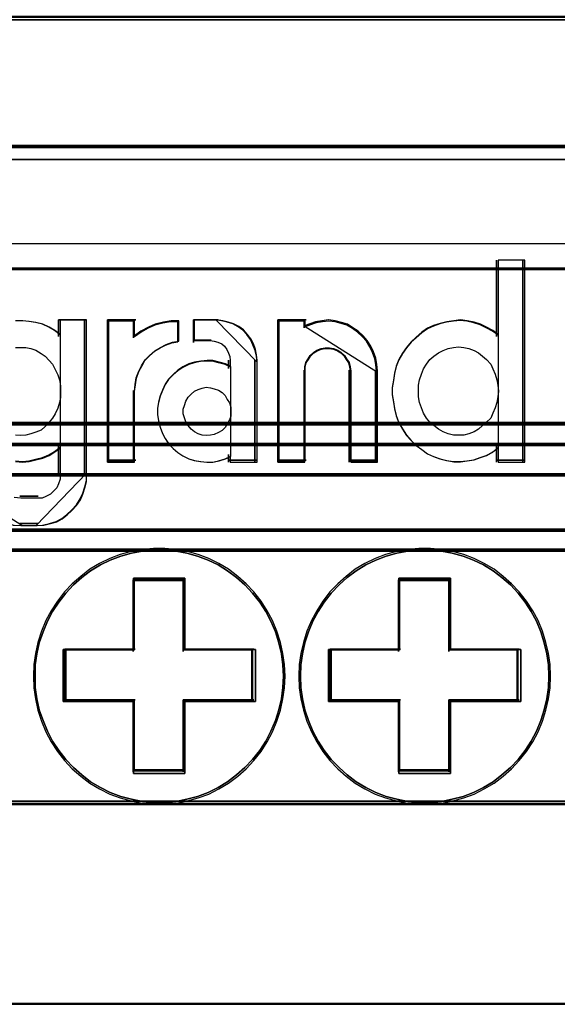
# Model space of a CAD drawing. Header units: millimetres. Extents: x 203 to 3426, y 719 to 2381.
# Tile 42 of 185: x 2529.01 to 2530.58, y 1110.87 to 1113.74. Entities that reach past the tile are written whole.
import ezdxf

# ---------------------------------------------------------------- set-up
doc = ezdxf.new("R2010")
doc.units = ezdxf.units.MM
doc.layers.add('45', color=7, linetype='Continuous')
doc.layers.add('E_Legrand_obudowy', color=7, linetype='Continuous')

# ---------------------------------------------------------------- blocks, each defined once
blk = doc.blocks.new('XL3 160 wnękowa 6x24M')
at = {"layer": 'E_Legrand_obudowy'}
blk.add_lwpolyline([(-215.641, -325.091), (215.545, -325.091), (215.545, -370.033), (-215.641, -370.033), (-215.641, -325.091)], dxfattribs=at)
blk = doc.blocks.new('BR 4P-10 125A (400408)')
at = {"layer": '45', "color": 139}
for points in [[(101.743, -16.477), (4.017, -16.477), (101.743, -16.477)], [(101.743, -16.477), (4.017, -16.477), (101.743, -16.477)], [(7.254, -20.012), (98.498, -20.012), (7.254, -20.012)], [(94.818, -23.471), (11.015, -23.471), (94.818, -23.471)], [(99.939, -27.82), (5.821, -27.82), (99.939, -27.82)], [(99.939, -28.411), (5.821, -28.411), (99.939, -28.411)], [(99.939, -29.259), (5.821, -29.259), (99.939, -29.259)], [(99.939, -30.824), (5.821, -30.824), (99.939, -30.824)], [(5.821, -31.382), (99.939, -31.382), (5.821, -31.382)], [(56.374, -34.967), (56.361, -34.641), (56.315, -34.336), (56.248, -34.025), (56.148, -33.713), (56.021, -33.415), (55.875, -33.144), (55.708, -32.88), (55.502, -32.622), (55.288, -32.392), (55.055, -32.188), (54.802, -31.992), (54.535, -31.829), (54.249, -31.694), (53.956, -31.579), (53.656, -31.497), (53.349, -31.443), (53.03, -31.409), (52.716, -31.409), (52.403, -31.443), (52.097, -31.497), (51.79, -31.579), (51.497, -31.694), (51.217, -31.829), (50.944, -31.992), (50.697, -32.188), (50.458, -32.392), (50.244, -32.622), (50.044, -32.88), (49.871, -33.144), (49.725, -33.415), (49.605, -33.713), (49.498, -34.025), (49.431, -34.336), (49.385, -34.641), (49.378, -34.967), (49.385, -35.285), (49.431, -35.597), (49.498, -35.909), (49.605, -36.214), (49.725, -36.512), (49.871, -36.79), (50.044, -37.054), (50.244, -37.305), (50.458, -37.535), (50.697, -37.745), (50.944, -37.935), (51.217, -38.097), (51.497, -38.24), (51.79, -38.348), (52.097, -38.429), (52.403, -38.49), (52.716, -38.524), (53.03, -38.524), (53.349, -38.49), (53.656, -38.429), (53.956, -38.348), (54.249, -38.24), (54.535, -38.097), (54.802, -37.935), (55.055, -37.745), (55.288, -37.535), (55.502, -37.305), (55.708, -37.054), (55.875, -36.79), (56.021, -36.512), (56.148, -36.214), (56.248, -35.909), (56.315, -35.597), (56.361, -35.285), (56.374, -34.967)], [(63.847, -34.967), (63.834, -34.641), (63.794, -34.336), (63.721, -34.025), (63.621, -33.713), (63.501, -33.415), (63.355, -33.144), (63.181, -32.88), (62.981, -32.622), (62.768, -32.392), (62.528, -32.188), (62.282, -31.992), (62.009, -31.829), (61.729, -31.694), (61.436, -31.579), (61.13, -31.497), (60.823, -31.443), (60.51, -31.409), (60.19, -31.409), (59.877, -31.443), (59.571, -31.497), (59.264, -31.579), (58.971, -31.694), (58.691, -31.829), (58.418, -31.992), (58.172, -32.188), (57.939, -32.392), (57.719, -32.622), (57.519, -32.88), (57.352, -33.144), (57.206, -33.415), (57.079, -33.713), (56.979, -34.025), (56.913, -34.336), (56.866, -34.641), (56.853, -34.967), (56.866, -35.285), (56.913, -35.597), (56.979, -35.909), (57.079, -36.214), (57.206, -36.512), (57.352, -36.79), (57.519, -37.054), (57.719, -37.305), (57.939, -37.535), (58.172, -37.745), (58.418, -37.935), (58.691, -38.097), (58.971, -38.24), (59.264, -38.348), (59.571, -38.429), (59.877, -38.49), (60.19, -38.524), (60.51, -38.524), (60.823, -38.49), (61.13, -38.429), (61.436, -38.348), (61.729, -38.24), (62.009, -38.097), (62.282, -37.935), (62.528, -37.745), (62.768, -37.535), (62.981, -37.305), (63.181, -37.054), (63.355, -36.79), (63.501, -36.512), (63.621, -36.214), (63.721, -35.909), (63.794, -35.597), (63.834, -35.285), (63.847, -34.967)], [(53.606, -32.25), (52.141, -32.25), (53.606, -32.25)], [(52.141, -32.25), (52.141, -34.263), (52.141, -32.25)], [(53.549, -34.263), (53.549, -32.25), (53.549, -34.263)], [(61.087, -32.25), (59.614, -32.25), (61.087, -32.25)], [(59.614, -32.25), (59.614, -34.263), (59.614, -32.25)], [(61.027, -34.263), (61.027, -32.25), (61.027, -34.263)], [(52.198, -34.204), (50.218, -34.204), (52.198, -34.204)], [(50.218, -34.204), (50.218, -35.688), (50.218, -34.204)], [(55.536, -34.204), (53.549, -34.204), (55.536, -34.204)], [(55.479, -35.688), (55.479, -34.204), (55.479, -35.688)], [(59.673, -34.204), (57.691, -34.204), (59.673, -34.204)], [(57.691, -34.204), (57.691, -35.688), (57.691, -34.204)], [(63.009, -34.204), (61.027, -34.204), (63.009, -34.204)], [(62.952, -35.688), (62.952, -34.204), (62.952, -35.688)], [(50.218, -35.629), (52.198, -35.629), (50.218, -35.629)], [(52.141, -35.629), (52.141, -37.657), (52.141, -35.629)], [(53.549, -37.657), (53.549, -35.629), (53.549, -37.657)], [(53.549, -35.629), (55.536, -35.629), (53.549, -35.629)], [(57.691, -35.629), (59.673, -35.629), (57.691, -35.629)], [(59.614, -35.629), (59.614, -37.657), (59.614, -35.629)], [(61.027, -37.657), (61.027, -35.629), (61.027, -37.657)], [(61.027, -35.629), (63.009, -35.629), (61.027, -35.629)], [(52.141, -37.599), (53.606, -37.599), (52.141, -37.599)], [(59.614, -37.599), (61.087, -37.599), (59.614, -37.599)], [(4.017, -38.485), (101.743, -38.485), (4.017, -38.485)], [(101.743, -38.58), (4.017, -38.58), (101.743, -38.58)], [(101.743, -38.58), (4.017, -38.58), (101.743, -38.58)]]:
    blk.add_lwpolyline(points, close=True, dxfattribs=at)
at = {"layer": '45', "color": 59}
for points in [[(7.254, -20.069), (98.498, -20.069), (98.498, -16.381), (7.254, -16.381), (7.254, -20.069)], [(7.283, -20.04), (98.471, -20.04), (98.471, -16.41), (7.283, -16.41), (7.283, -20.04)], [(98.498, -20.012), (7.254, -20.012), (7.254, -23.613), (10.501, -23.613), (10.501, -24.85), (10.501, -25.305), (11.017, -25.305), (11.017, -24.524), (11.017, -23.511), (94.815, -23.511), (94.815, -24.524), (94.815, -25.305), (95.258, -25.305), (95.258, -24.85), (95.258, -23.613), (98.498, -23.613), (98.498, -20.012)], [(98.471, -20.039), (7.283, -20.039), (7.283, -23.602), (10.528, -23.602), (10.528, -24.826), (10.528, -25.277), (11.043, -25.277), (11.043, -24.503), (11.043, -23.501), (94.791, -23.501), (94.791, -24.503), (94.791, -25.277), (95.233, -25.277), (95.233, -24.826), (95.233, -23.602), (98.471, -23.602), (98.471, -20.039)], [(11.015, -25.27), (11.015, -27.879), (94.818, -27.879), (94.818, -25.27), (94.818, -24.486), (94.818, -23.471), (11.015, -23.471), (11.015, -24.486), (11.015, -25.27)], [(11.044, -25.275), (11.044, -27.851), (94.791, -27.851), (94.791, -25.275), (94.791, -24.502), (94.791, -23.5), (11.044, -23.5), (11.044, -24.502), (11.044, -25.275)], [(5.821, -28.47), (99.939, -28.47), (99.939, -28.16), (99.939, -27.82), (96.514, -27.82), (94.815, -27.82), (11.018, -27.82), (9.305, -27.82), (5.821, -27.82), (5.821, -28.16), (5.821, -28.47)], [(5.85, -28.442), (99.912, -28.442), (99.912, -28.159), (99.912, -27.849), (96.489, -27.849), (94.791, -27.849), (11.043, -27.849), (9.332, -27.849), (5.85, -27.849), (5.85, -28.159), (5.85, -28.442)], [(5.821, -29.316), (99.939, -29.316), (99.939, -28.411), (5.821, -28.411), (5.821, -29.316)], [(5.85, -29.288), (99.912, -29.288), (99.912, -28.44), (5.85, -28.44), (5.85, -29.288)], [(5.821, -30.883), (99.939, -30.883), (99.939, -30.151), (99.939, -29.259), (5.821, -29.259), (5.821, -30.151), (5.821, -30.883)], [(5.85, -30.854), (99.912, -30.854), (99.912, -30.148), (99.912, -29.288), (5.85, -29.288), (5.85, -30.148), (5.85, -30.854)], [(99.939, -30.824), (5.821, -30.824), (5.821, -31.441), (99.939, -31.441), (99.939, -30.824)], [(99.912, -30.852), (5.85, -30.852), (5.85, -31.413), (99.912, -31.413), (99.912, -30.852)], [(99.938, -31.382), (5.822, -31.382), (4.017, -31.382), (4.017, -38.544), (101.743, -38.544), (101.743, -31.382), (99.938, -31.382)], [(55.746, -37.081), (55.915, -36.813), (56.063, -36.532), (56.192, -36.23), (56.293, -35.921), (56.36, -35.605), (56.408, -35.289), (56.421, -34.967), (56.408, -34.637), (56.36, -34.328), (56.293, -34.012), (56.192, -33.697), (56.063, -33.395), (55.915, -33.12), (55.746, -32.852), (55.537, -32.591), (55.321, -32.358), (55.085, -32.152), (54.828, -31.953), (54.558, -31.788), (54.268, -31.651), (53.971, -31.534), (53.667, -31.452), (53.356, -31.397), (53.032, -31.362), (52.715, -31.362), (52.398, -31.397), (52.087, -31.452), (51.777, -31.534), (51.48, -31.651), (51.196, -31.788), (50.92, -31.953), (50.67, -32.152), (50.427, -32.358), (50.211, -32.591), (50.008, -32.852), (49.833, -33.12), (49.684, -33.395), (49.563, -33.697), (49.455, -34.012), (49.387, -34.328), (49.34, -34.637), (49.333, -34.967), (49.34, -35.289), (49.387, -35.605), (49.455, -35.921), (49.563, -36.23), (49.684, -36.532), (49.833, -36.813), (50.008, -37.081), (50.211, -37.335), (50.427, -37.569), (50.67, -37.781), (50.92, -37.974), (51.196, -38.138), (51.48, -38.283), (51.777, -38.392), (52.087, -38.475), (52.398, -38.537), (52.715, -38.571), (53.032, -38.571), (53.356, -38.537), (53.667, -38.475), (53.971, -38.392), (54.268, -38.283), (54.558, -38.138), (54.828, -37.974), (55.085, -37.781), (55.321, -37.569), (55.537, -37.335), (55.746, -37.081)], [(56.148, -36.214), (56.021, -36.512), (55.875, -36.79), (55.708, -37.054), (55.502, -37.305), (55.288, -37.535), (55.055, -37.745), (54.802, -37.935), (54.535, -38.097), (54.249, -38.24), (53.956, -38.348), (53.656, -38.429), (53.349, -38.49), (53.03, -38.524), (52.716, -38.524), (52.403, -38.49), (52.097, -38.429), (51.79, -38.348), (51.497, -38.24), (51.217, -38.097), (50.944, -37.935), (50.697, -37.745), (50.458, -37.535), (50.244, -37.305), (50.044, -37.054), (49.871, -36.79), (49.725, -36.512), (49.605, -36.214), (49.498, -35.909), (49.431, -35.597), (49.385, -35.285), (49.378, -34.967), (49.385, -34.641), (49.431, -34.336), (49.498, -34.025), (49.605, -33.713), (49.725, -33.415), (49.871, -33.144), (50.044, -32.88), (50.244, -32.622), (50.458, -32.392), (50.697, -32.188), (50.944, -31.992), (51.217, -31.829), (51.497, -31.694), (51.79, -31.579), (52.097, -31.497), (52.403, -31.443), (52.716, -31.409), (53.03, -31.409), (53.349, -31.443), (53.656, -31.497), (53.956, -31.579), (54.249, -31.694), (54.535, -31.829), (54.802, -31.992), (55.055, -32.188), (55.288, -32.392), (55.502, -32.622), (55.708, -32.88), (55.875, -33.144), (56.021, -33.415), (56.148, -33.713), (56.248, -34.025), (56.315, -34.336), (56.361, -34.641), (56.374, -34.967), (56.361, -35.285), (56.315, -35.597), (56.248, -35.909), (56.148, -36.214)], [(63.219, -37.081), (63.395, -36.813), (63.543, -36.532), (63.665, -36.23), (63.766, -35.921), (63.84, -35.605), (63.881, -35.289), (63.894, -34.967), (63.881, -34.637), (63.84, -34.328), (63.766, -34.012), (63.665, -33.697), (63.543, -33.395), (63.395, -33.12), (63.219, -32.852), (63.017, -32.591), (62.801, -32.358), (62.558, -32.152), (62.308, -31.953), (62.031, -31.788), (61.747, -31.651), (61.45, -31.534), (61.14, -31.452), (60.829, -31.397), (60.512, -31.362), (60.188, -31.362), (59.871, -31.397), (59.56, -31.452), (59.25, -31.534), (58.953, -31.651), (58.669, -31.788), (58.393, -31.953), (58.143, -32.152), (57.907, -32.358), (57.684, -32.591), (57.481, -32.852), (57.313, -33.12), (57.164, -33.395), (57.036, -33.697), (56.935, -34.012), (56.867, -34.328), (56.82, -34.637), (56.806, -34.967), (56.82, -35.289), (56.867, -35.605), (56.935, -35.921), (57.036, -36.23), (57.164, -36.532), (57.313, -36.813), (57.481, -37.081), (57.684, -37.335), (57.907, -37.569), (58.143, -37.781), (58.393, -37.974), (58.669, -38.138), (58.953, -38.283), (59.25, -38.392), (59.56, -38.475), (59.871, -38.537), (60.188, -38.571), (60.512, -38.571), (60.829, -38.537), (61.14, -38.475), (61.45, -38.392), (61.747, -38.283), (62.031, -38.138), (62.308, -37.974), (62.558, -37.781), (62.801, -37.569), (63.017, -37.335), (63.219, -37.081)], [(63.501, -36.512), (63.355, -36.79), (63.181, -37.054), (62.981, -37.305), (62.768, -37.535), (62.528, -37.745), (62.282, -37.935), (62.009, -38.097), (61.729, -38.24), (61.436, -38.348), (61.13, -38.429), (60.823, -38.49), (60.51, -38.524), (60.19, -38.524), (59.877, -38.49), (59.571, -38.429), (59.264, -38.348), (58.971, -38.24), (58.691, -38.097), (58.418, -37.935), (58.172, -37.745), (57.939, -37.535), (57.719, -37.305), (57.519, -37.054), (57.352, -36.79), (57.206, -36.512), (57.079, -36.214), (56.979, -35.909), (56.913, -35.597), (56.866, -35.285), (56.853, -34.967), (56.866, -34.641), (56.913, -34.336), (56.979, -34.025), (57.079, -33.713), (57.206, -33.415), (57.352, -33.144), (57.519, -32.88), (57.719, -32.622), (57.939, -32.392), (58.172, -32.188), (58.418, -31.992), (58.691, -31.829), (58.971, -31.694), (59.264, -31.579), (59.571, -31.497), (59.877, -31.443), (60.19, -31.409), (60.51, -31.409), (60.823, -31.443), (61.13, -31.497), (61.436, -31.579), (61.729, -31.694), (62.009, -31.829), (62.282, -31.992), (62.528, -32.188), (62.768, -32.392), (62.981, -32.622), (63.181, -32.88), (63.355, -33.144), (63.501, -33.415), (63.621, -33.713), (63.721, -34.025), (63.794, -34.336), (63.834, -34.641), (63.847, -34.967), (63.834, -35.285), (63.794, -35.597), (63.721, -35.909), (63.621, -36.214), (63.501, -36.512)], [(55.583, -35.679), (53.598, -35.679), (53.598, -37.705), (52.15, -37.705), (52.15, -35.679), (50.172, -35.679), (50.172, -34.213), (52.15, -34.213), (52.15, -32.201), (53.598, -32.201), (53.598, -34.213), (55.583, -34.213), (55.583, -35.679)], [(50.172, -34.213), (50.172, -35.679), (52.15, -35.679), (52.15, -37.705), (53.598, -37.705), (53.598, -35.679), (55.583, -35.679), (55.583, -34.213), (53.598, -34.213), (53.598, -32.201), (52.15, -32.201), (52.15, -34.213), (50.172, -34.213)], [(50.247, -34.233), (50.247, -35.658), (52.17, -35.658), (52.17, -37.628), (53.578, -37.628), (53.578, -35.658), (55.507, -35.658), (55.507, -34.233), (53.578, -34.233), (53.578, -32.277), (52.17, -32.277), (52.17, -34.233), (50.247, -34.233)], [(63.056, -35.679), (61.077, -35.679), (61.077, -37.705), (59.623, -37.705), (59.623, -35.679), (57.645, -35.679), (57.645, -34.213), (59.623, -34.213), (59.623, -32.201), (61.077, -32.201), (61.077, -34.213), (63.056, -34.213), (63.056, -35.679)], [(57.645, -34.213), (57.645, -35.679), (59.623, -35.679), (59.623, -37.705), (61.077, -37.705), (61.077, -35.679), (63.056, -35.679), (63.056, -34.213), (61.077, -34.213), (61.077, -32.201), (59.623, -32.201), (59.623, -34.213), (57.645, -34.213)], [(57.72, -34.233), (57.72, -35.658), (59.643, -35.658), (59.643, -37.628), (61.057, -37.628), (61.057, -35.658), (62.98, -35.658), (62.98, -34.233), (61.057, -34.233), (61.057, -32.277), (59.643, -32.277), (59.643, -34.233), (57.72, -34.233)]]:
    blk.add_lwpolyline(points, close=True, dxfattribs=at)
at = {"layer": '45', "color": 150}
for points in [[(-0.047, -20.407), (105.774, -20.407), (-0.047, -20.407)], [(59.839, -25.715), (59.725, -25.878), (59.624, -26.055), (59.55, -26.245), (59.504, -26.442), (59.47, -26.632), (59.436, -26.842), (59.436, -27.039), (59.47, -27.243), (59.504, -27.433), (59.55, -27.63), (59.624, -27.827), (59.725, -28.003), (59.839, -28.18), (59.967, -28.323), (60.107, -28.465), (60.268, -28.581), (60.429, -28.696), (60.597, -28.778), (60.778, -28.839), (60.966, -28.886), (61.161, -28.92), (61.355, -28.92), (61.543, -28.9), (61.738, -28.873), (61.912, -28.805), (62.087, -28.744), (62.261, -28.649), (62.422, -28.52), (62.422, -28.934), (63.174, -28.934), (63.174, -23.243), (62.422, -23.243), (62.422, -25.362), (62.261, -25.246), (62.087, -25.151), (61.912, -25.063), (61.738, -25.009), (61.543, -24.968), (61.355, -24.948), (61.161, -24.968), (60.966, -24.995), (60.778, -25.043), (60.597, -25.104), (60.429, -25.179), (60.268, -25.294), (60.107, -25.43), (59.967, -25.559), (59.839, -25.715)], [(59.839, -25.715), (59.725, -25.878), (59.624, -26.055), (59.55, -26.245), (59.504, -26.442), (59.47, -26.632), (59.436, -26.842), (59.436, -27.039), (59.47, -27.243), (59.504, -27.433), (59.55, -27.63), (59.624, -27.827), (59.725, -28.003), (59.839, -28.18), (59.967, -28.323), (60.107, -28.465), (60.268, -28.581), (60.429, -28.696), (60.597, -28.778), (60.778, -28.839), (60.966, -28.886), (61.161, -28.92), (61.355, -28.92), (61.543, -28.9), (61.738, -28.873), (61.912, -28.805), (62.087, -28.744), (62.261, -28.649), (62.422, -28.52), (62.422, -28.934), (63.174, -28.934), (63.174, -23.243), (62.422, -23.243), (62.422, -25.362), (62.261, -25.246), (62.087, -25.151), (61.912, -25.063), (61.738, -25.009), (61.543, -24.968), (61.355, -24.948), (61.161, -24.968), (60.966, -24.995), (60.778, -25.043), (60.597, -25.104), (60.429, -25.179), (60.268, -25.294), (60.107, -25.43), (59.967, -25.559), (59.839, -25.715)], [(59.839, -25.715), (59.725, -25.878), (59.624, -26.055), (59.55, -26.245), (59.504, -26.442), (59.47, -26.632), (59.436, -26.842), (59.436, -27.039), (59.47, -27.243), (59.504, -27.433), (59.55, -27.63), (59.624, -27.827), (59.725, -28.003), (59.839, -28.18), (59.967, -28.323), (60.107, -28.465), (60.268, -28.581), (60.429, -28.696), (60.597, -28.778), (60.778, -28.839), (60.966, -28.886), (61.161, -28.92), (61.355, -28.92), (61.543, -28.9), (61.738, -28.873), (61.912, -28.805), (62.087, -28.744), (62.261, -28.649), (62.422, -28.52), (62.422, -28.934), (63.174, -28.934), (63.174, -23.243), (62.422, -23.243), (62.422, -25.362), (62.261, -25.246), (62.087, -25.151), (61.912, -25.063), (61.738, -25.009), (61.543, -24.968), (61.355, -24.948), (61.161, -24.968), (60.966, -24.995), (60.778, -25.043), (60.597, -25.104), (60.429, -25.179), (60.268, -25.294), (60.107, -25.43), (59.967, -25.559), (59.839, -25.715)], [(62.377, -23.243), (62.377, -25.399), (62.377, -23.243)], [(63.116, -23.243), (63.116, -28.934), (63.116, -23.243)], [(50.039, -24.93), (50.039, -25.399), (50.039, -24.93)], [(50.039, -24.93), (50.831, -24.93), (50.039, -24.93)], [(50.774, -24.93), (50.774, -29.304), (50.774, -24.93)], [(51.421, -24.93), (51.421, -28.934), (51.421, -24.93)], [(51.421, -24.93), (52.212, -24.93), (51.421, -24.93)], [(51.421, -24.93), (51.421, -28.934), (52.176, -28.934), (52.176, -26.949), (52.196, -26.751), (52.23, -26.56), (52.298, -26.376), (52.38, -26.219), (52.475, -26.055), (52.597, -25.933), (52.747, -25.796), (52.91, -25.701), (53.067, -25.619), (53.25, -25.557), (53.427, -25.523), (53.427, -24.95), (53.216, -24.95), (52.992, -24.991), (52.761, -25.046), (52.57, -25.135), (52.359, -25.25), (52.176, -25.38), (52.176, -24.93), (51.421, -24.93)], [(51.421, -24.93), (51.421, -28.934), (52.176, -28.934), (52.176, -26.949), (52.196, -26.751), (52.23, -26.56), (52.298, -26.376), (52.38, -26.219), (52.475, -26.055), (52.597, -25.933), (52.747, -25.796), (52.91, -25.701), (53.067, -25.619), (53.25, -25.557), (53.427, -25.523), (53.427, -24.95), (53.216, -24.95), (52.992, -24.991), (52.761, -25.046), (52.57, -25.135), (52.359, -25.25), (52.176, -25.38), (52.176, -24.93), (51.421, -24.93)], [(51.449, -24.959), (51.449, -28.905), (52.183, -28.905), (52.183, -26.949), (52.203, -26.754), (52.236, -26.565), (52.302, -26.384), (52.382, -26.229), (52.474, -26.068), (52.593, -25.947), (52.739, -25.812), (52.898, -25.718), (53.05, -25.638), (53.228, -25.577), (53.4, -25.544), (53.4, -24.979), (53.195, -24.979), (52.977, -25.019), (52.752, -25.073), (52.567, -25.16), (52.362, -25.275), (52.183, -25.402), (52.183, -24.959), (51.449, -24.959)], [(52.153, -24.93), (52.153, -25.433), (52.153, -24.93)], [(53.267, -26.478), (53.139, -26.608), (53.044, -26.751), (52.963, -26.915), (52.903, -27.079), (52.855, -27.256), (52.822, -27.426), (52.822, -27.597), (52.855, -27.774), (52.903, -27.952), (52.963, -28.129), (53.044, -28.272), (53.139, -28.415), (53.267, -28.552), (53.395, -28.661), (53.537, -28.756), (53.706, -28.838), (53.861, -28.886), (54.036, -28.92), (54.219, -28.934), (54.374, -28.934), (54.549, -28.9), (54.732, -28.838), (54.873, -28.777), (54.873, -28.934), (55.629, -28.934), (55.629, -26.076), (55.616, -25.912), (55.582, -25.762), (55.528, -25.605), (55.454, -25.462), (55.352, -25.326), (55.244, -25.21), (55.116, -25.114), (54.968, -25.039), (54.813, -24.991), (54.664, -24.95), (54.502, -24.93), (53.861, -24.93), (53.861, -25.51), (54.313, -25.51), (54.421, -25.523), (54.522, -25.557), (54.637, -25.605), (54.718, -25.667), (54.779, -25.762), (54.826, -25.864), (54.86, -25.96), (54.873, -26.076), (54.873, -26.253), (54.732, -26.185), (54.549, -26.137), (54.374, -26.089), (54.219, -26.089), (54.036, -26.103), (53.861, -26.137), (53.706, -26.185), (53.537, -26.267), (53.395, -26.362), (53.267, -26.478)], [(53.267, -26.478), (53.139, -26.608), (53.044, -26.751), (52.963, -26.915), (52.903, -27.079), (52.855, -27.256), (52.822, -27.426), (52.822, -27.597), (52.855, -27.774), (52.903, -27.952), (52.963, -28.129), (53.044, -28.272), (53.139, -28.415), (53.267, -28.552), (53.395, -28.661), (53.537, -28.756), (53.706, -28.838), (53.861, -28.886), (54.036, -28.92), (54.219, -28.934), (54.374, -28.934), (54.549, -28.9), (54.732, -28.838), (54.873, -28.777), (54.873, -28.934), (55.629, -28.934), (55.629, -26.076), (55.616, -25.912), (55.582, -25.762), (55.528, -25.605), (55.454, -25.462), (55.352, -25.326), (55.244, -25.21), (55.116, -25.114), (54.968, -25.039), (54.813, -24.991), (54.664, -24.95), (54.502, -24.93), (53.861, -24.93), (53.861, -25.51), (54.313, -25.51), (54.421, -25.523), (54.522, -25.557), (54.637, -25.605), (54.718, -25.667), (54.779, -25.762), (54.826, -25.864), (54.86, -25.96), (54.873, -26.076), (54.873, -26.253), (54.732, -26.185), (54.549, -26.137), (54.374, -26.089), (54.219, -26.089), (54.036, -26.103), (53.861, -26.137), (53.706, -26.185), (53.537, -26.267), (53.395, -26.362), (53.267, -26.478)], [(53.267, -26.478), (53.139, -26.608), (53.044, -26.751), (52.963, -26.915), (52.903, -27.079), (52.855, -27.256), (52.822, -27.426), (52.822, -27.597), (52.855, -27.774), (52.903, -27.952), (52.963, -28.129), (53.044, -28.272), (53.139, -28.415), (53.267, -28.552), (53.395, -28.661), (53.537, -28.756), (53.706, -28.838), (53.861, -28.886), (54.036, -28.92), (54.219, -28.934), (54.374, -28.934), (54.549, -28.9), (54.732, -28.838), (54.873, -28.777), (54.873, -28.934), (55.629, -28.934), (55.629, -26.076), (55.616, -25.912), (55.582, -25.762), (55.528, -25.605), (55.454, -25.462), (55.352, -25.326), (55.244, -25.21), (55.116, -25.114), (54.968, -25.039), (54.813, -24.991), (54.664, -24.95), (54.502, -24.93), (53.861, -24.93), (53.861, -25.51), (54.313, -25.51), (54.421, -25.523), (54.522, -25.557), (54.637, -25.605), (54.718, -25.667), (54.779, -25.762), (54.826, -25.864), (54.86, -25.96), (54.873, -26.076), (54.873, -26.253), (54.732, -26.185), (54.549, -26.137), (54.374, -26.089), (54.219, -26.089), (54.036, -26.103), (53.861, -26.137), (53.706, -26.185), (53.537, -26.267), (53.395, -26.362), (53.267, -26.478)], [(53.839, -24.93), (53.839, -25.56), (53.839, -24.93)], [(54.525, -24.93), (53.839, -24.93), (54.525, -24.93)], [(55.629, -26.119), (55.615, -25.949), (55.58, -25.793), (55.511, -25.631), (55.448, -25.482), (55.344, -25.34), (55.232, -25.22), (55.1, -25.121), (54.947, -25.043), (54.787, -24.994), (54.633, -24.951), (54.466, -24.93), (55.629, -26.119)], [(56.211, -24.93), (56.211, -28.934), (56.211, -24.93)], [(56.211, -24.93), (57.016, -24.93), (56.211, -24.93)], [(56.211, -24.93), (56.211, -28.934), (56.974, -28.934), (56.974, -26.362), (56.974, -26.253), (57.001, -26.124), (57.068, -26.028), (57.129, -25.933), (57.223, -25.844), (57.318, -25.783), (57.439, -25.735), (57.547, -25.714), (57.675, -25.714), (57.783, -25.735), (57.905, -25.783), (57.999, -25.844), (58.093, -25.933), (58.154, -26.028), (58.222, -26.124), (58.249, -26.253), (58.269, -26.362), (58.269, -28.934), (59.024, -28.934), (59.024, -26.362), (59.004, -26.185), (58.977, -26.008), (58.91, -25.83), (58.835, -25.667), (58.734, -25.51), (58.62, -25.38), (58.478, -25.25), (58.33, -25.148), (58.174, -25.046), (58.013, -24.998), (57.83, -24.95), (57.655, -24.93), (57.466, -24.95), (57.291, -24.978), (57.129, -25.039), (56.974, -25.094), (56.974, -24.93), (56.211, -24.93)], [(56.211, -24.93), (56.211, -28.934), (56.974, -28.934), (56.974, -26.362), (56.974, -26.253), (57.001, -26.124), (57.068, -26.028), (57.129, -25.933), (57.223, -25.844), (57.318, -25.783), (57.439, -25.735), (57.547, -25.714), (57.675, -25.714), (57.783, -25.735), (57.905, -25.783), (57.999, -25.844), (58.093, -25.933), (58.154, -26.028), (58.222, -26.124), (58.249, -26.253), (58.269, -26.362), (58.269, -28.934), (59.024, -28.934), (59.024, -26.362), (59.004, -26.185), (58.977, -26.008), (58.91, -25.83), (58.835, -25.667), (58.734, -25.51), (58.62, -25.38), (58.478, -25.25), (58.33, -25.148), (58.174, -25.046), (58.013, -24.998), (57.83, -24.95), (57.655, -24.93), (57.466, -24.95), (57.291, -24.978), (57.129, -25.039), (56.974, -25.094), (56.974, -24.93), (56.211, -24.93)], [(56.211, -24.93), (56.211, -28.934), (56.974, -28.934), (56.974, -26.362), (56.974, -26.253), (57.001, -26.124), (57.068, -26.028), (57.129, -25.933), (57.223, -25.844), (57.318, -25.783), (57.439, -25.735), (57.547, -25.714), (57.675, -25.714), (57.783, -25.735), (57.905, -25.783), (57.999, -25.844), (58.093, -25.933), (58.154, -26.028), (58.222, -26.124), (58.249, -26.253), (58.269, -26.362), (58.269, -28.934), (59.024, -28.934), (59.024, -26.362), (59.004, -26.185), (58.977, -26.008), (58.91, -25.83), (58.835, -25.667), (58.734, -25.51), (58.62, -25.38), (58.478, -25.25), (58.33, -25.148), (58.174, -25.046), (58.013, -24.998), (57.83, -24.95), (57.655, -24.93), (57.466, -24.95), (57.291, -24.978), (57.129, -25.039), (56.974, -25.094), (56.974, -24.93), (56.211, -24.93)], [(56.24, -24.959), (56.24, -28.905), (56.987, -28.905), (56.987, -26.37), (56.987, -26.263), (57.013, -26.135), (57.079, -26.041), (57.139, -25.947), (57.231, -25.86), (57.324, -25.799), (57.443, -25.752), (57.549, -25.732), (57.674, -25.732), (57.78, -25.752), (57.899, -25.799), (57.991, -25.86), (58.084, -25.947), (58.143, -26.041), (58.209, -26.135), (58.236, -26.263), (58.256, -26.37), (58.256, -28.905), (58.996, -28.905), (58.996, -26.37), (58.976, -26.196), (58.949, -26.021), (58.883, -25.846), (58.811, -25.685), (58.712, -25.53), (58.599, -25.402), (58.46, -25.275), (58.315, -25.174), (58.163, -25.073), (58.004, -25.026), (57.826, -24.979), (57.654, -24.959), (57.469, -24.979), (57.297, -25.006), (57.139, -25.066), (56.987, -25.12), (56.987, -24.959), (56.24, -24.959)], [(56.959, -24.93), (56.959, -25.151), (56.959, -24.93)], [(59.024, -26.401), (59.004, -26.219), (58.977, -26.037), (58.909, -25.855), (58.834, -25.686), (58.732, -25.525), (58.617, -25.392), (58.474, -25.259), (58.324, -25.154), (58.168, -25.049), (58.005, -25), (57.822, -24.951), (57.645, -24.93), (57.455, -24.951), (57.278, -24.979), (57.115, -25.042), (56.959, -25.098), (59.024, -26.401)], [(62.434, -25.346), (62.272, -25.23), (62.097, -25.135), (61.922, -25.046), (61.747, -24.991), (61.551, -24.95), (61.363, -24.93), (61.168, -24.95), (60.972, -24.978), (60.784, -25.025), (60.602, -25.087), (60.433, -25.162), (60.272, -25.278), (60.11, -25.414), (59.969, -25.544), (59.841, -25.701), (59.726, -25.865), (59.625, -26.042), (59.551, -26.233), (59.504, -26.431), (59.47, -26.622), (59.436, -26.833), (59.436, -27.031), (59.47, -27.236), (59.504, -27.427), (59.551, -27.625), (59.625, -27.823), (59.726, -28), (59.841, -28.178), (59.969, -28.321), (60.11, -28.464), (60.272, -28.58), (60.433, -28.696), (60.602, -28.778), (60.784, -28.839), (60.972, -28.887), (61.168, -28.921), (61.363, -28.921), (61.551, -28.901), (61.747, -28.873), (61.922, -28.805), (62.097, -28.744), (62.272, -28.648), (62.434, -28.519), (62.434, -25.346)], [(53.839, -25.501), (54.339, -25.501), (53.839, -25.501)], [(60.868, -25.786), (61.01, -25.738), (61.159, -25.703), (61.302, -25.69), (61.451, -25.703), (61.593, -25.738), (61.742, -25.786), (61.871, -25.855), (61.98, -25.951), (62.095, -26.048), (62.21, -26.178), (62.271, -26.309), (62.339, -26.46), (62.386, -26.619), (62.414, -26.763), (62.434, -26.935), (62.414, -27.094), (62.386, -27.259), (62.339, -27.403), (62.271, -27.555), (62.21, -27.699), (62.095, -27.809), (61.98, -27.906), (61.871, -28.009), (61.742, -28.078), (61.593, -28.14), (61.451, -28.174), (61.302, -28.174), (61.159, -28.174), (61.01, -28.14), (60.868, -28.078), (60.739, -28.009), (60.61, -27.906), (60.495, -27.809), (60.4, -27.699), (60.319, -27.555), (60.258, -27.403), (60.21, -27.259), (60.176, -27.094), (60.176, -26.935), (60.176, -26.763), (60.21, -26.619), (60.258, -26.46), (60.319, -26.309), (60.4, -26.178), (60.495, -26.048), (60.61, -25.951), (60.739, -25.855), (60.868, -25.786)], [(60.868, -25.786), (61.01, -25.738), (61.159, -25.703), (61.302, -25.69), (61.451, -25.703), (61.593, -25.738), (61.742, -25.786), (61.871, -25.855), (61.98, -25.951), (62.095, -26.048), (62.21, -26.178), (62.271, -26.309), (62.339, -26.46), (62.386, -26.619), (62.414, -26.763), (62.434, -26.935), (62.414, -27.094), (62.386, -27.259), (62.339, -27.403), (62.271, -27.555), (62.21, -27.699), (62.095, -27.809), (61.98, -27.906), (61.871, -28.009), (61.742, -28.078), (61.593, -28.14), (61.451, -28.174), (61.302, -28.174), (61.159, -28.174), (61.01, -28.14), (60.868, -28.078), (60.739, -28.009), (60.61, -27.906), (60.495, -27.809), (60.4, -27.699), (60.319, -27.555), (60.258, -27.403), (60.21, -27.259), (60.176, -27.094), (60.176, -26.935), (60.176, -26.763), (60.21, -26.619), (60.258, -26.46), (60.319, -26.309), (60.4, -26.178), (60.495, -26.048), (60.61, -25.951), (60.739, -25.855), (60.868, -25.786)], [(60.868, -25.786), (61.01, -25.738), (61.159, -25.703), (61.302, -25.69), (61.451, -25.703), (61.593, -25.738), (61.742, -25.786), (61.871, -25.855), (61.98, -25.951), (62.095, -26.048), (62.21, -26.178), (62.271, -26.309), (62.339, -26.46), (62.386, -26.619), (62.414, -26.763), (62.434, -26.935), (62.414, -27.094), (62.386, -27.259), (62.339, -27.403), (62.271, -27.555), (62.21, -27.699), (62.095, -27.809), (61.98, -27.906), (61.871, -28.009), (61.742, -28.078), (61.593, -28.14), (61.451, -28.174), (61.302, -28.174), (61.159, -28.174), (61.01, -28.14), (60.868, -28.078), (60.739, -28.009), (60.61, -27.906), (60.495, -27.809), (60.4, -27.699), (60.319, -27.555), (60.258, -27.403), (60.21, -27.259), (60.176, -27.094), (60.176, -26.935), (60.176, -26.763), (60.21, -26.619), (60.258, -26.46), (60.319, -26.309), (60.4, -26.178), (60.495, -26.048), (60.61, -25.951), (60.739, -25.855), (60.868, -25.786)], [(54.83, -26.06), (54.83, -26.293), (54.83, -26.06)], [(55.57, -26.06), (55.57, -28.934), (55.57, -26.06)], [(54.889, -26.237), (54.746, -26.168), (54.563, -26.12), (54.386, -26.072), (54.229, -26.072), (54.046, -26.086), (53.869, -26.12), (53.713, -26.168), (53.543, -26.251), (53.4, -26.347), (53.271, -26.463), (53.141, -26.594), (53.046, -26.738), (52.964, -26.903), (52.903, -27.067), (52.856, -27.246), (52.822, -27.417), (52.822, -27.589), (52.856, -27.767), (52.903, -27.946), (52.964, -28.124), (53.046, -28.268), (53.141, -28.412), (53.271, -28.55), (53.4, -28.659), (53.543, -28.755), (53.713, -28.838), (53.869, -28.886), (54.046, -28.92), (54.229, -28.934), (54.386, -28.934), (54.563, -28.9), (54.746, -28.838), (54.889, -28.776), (54.889, -26.237)], [(56.959, -26.342), (56.959, -28.934), (56.959, -26.342)], [(58.227, -26.342), (58.227, -28.934), (58.227, -26.342)], [(58.967, -26.342), (58.967, -28.934), (58.967, -26.342)], [(54.889, -27.387), (54.889, -27.507), (54.889, -27.64), (54.855, -27.739), (54.792, -27.851), (54.73, -27.956), (54.647, -28.041), (54.543, -28.104), (54.426, -28.153), (54.315, -28.174), (54.198, -28.188), (54.08, -28.174), (53.969, -28.139), (53.873, -28.076), (53.776, -28.006), (53.693, -27.9), (53.624, -27.802), (53.589, -27.689), (53.554, -27.57), (53.554, -27.443), (53.589, -27.338), (53.624, -27.218), (53.693, -27.106), (53.776, -27.022), (53.873, -26.937), (53.969, -26.888), (54.08, -26.853), (54.198, -26.818), (54.315, -26.839), (54.426, -26.867), (54.543, -26.909), (54.647, -26.972), (54.73, -27.057), (54.792, -27.169), (54.855, -27.268), (54.889, -27.387)], [(54.889, -27.387), (54.889, -27.507), (54.889, -27.64), (54.855, -27.739), (54.792, -27.851), (54.73, -27.956), (54.647, -28.041), (54.543, -28.104), (54.426, -28.153), (54.315, -28.174), (54.198, -28.188), (54.08, -28.174), (53.969, -28.139), (53.873, -28.076), (53.776, -28.006), (53.693, -27.9), (53.624, -27.802), (53.589, -27.689), (53.554, -27.57), (53.554, -27.443), (53.589, -27.338), (53.624, -27.218), (53.693, -27.106), (53.776, -27.022), (53.873, -26.937), (53.969, -26.888), (54.08, -26.853), (54.198, -26.818), (54.315, -26.839), (54.426, -26.867), (54.543, -26.909), (54.647, -26.972), (54.73, -27.057), (54.792, -27.169), (54.855, -27.268), (54.889, -27.387)], [(54.889, -27.387), (54.889, -27.507), (54.889, -27.64), (54.855, -27.739), (54.792, -27.851), (54.73, -27.956), (54.647, -28.041), (54.543, -28.104), (54.426, -28.153), (54.315, -28.174), (54.198, -28.188), (54.08, -28.174), (53.969, -28.139), (53.873, -28.076), (53.776, -28.006), (53.693, -27.9), (53.624, -27.802), (53.589, -27.689), (53.554, -27.57), (53.554, -27.443), (53.589, -27.338), (53.624, -27.218), (53.693, -27.106), (53.776, -27.022), (53.873, -26.937), (53.969, -26.888), (54.08, -26.853), (54.198, -26.818), (54.315, -26.839), (54.426, -26.867), (54.543, -26.909), (54.647, -26.972), (54.73, -27.057), (54.792, -27.169), (54.855, -27.268), (54.889, -27.387)], [(52.153, -26.92), (52.153, -28.934), (52.153, -26.92)], [(50.039, -28.479), (50.039, -29.304), (50.039, -28.479)], [(62.377, -28.465), (62.377, -28.934), (62.377, -28.465)], [(54.83, -28.72), (54.83, -28.934), (54.83, -28.72)], [(51.421, -28.875), (52.212, -28.875), (51.421, -28.875)], [(54.83, -28.875), (55.629, -28.875), (54.83, -28.875)], [(56.211, -28.875), (57.016, -28.875), (56.211, -28.875)], [(58.227, -28.875), (59.024, -28.875), (58.227, -28.875)], [(62.377, -28.875), (63.174, -28.875), (62.377, -28.875)], [(49.405, -30.721), (49.591, -30.707), (49.784, -30.658), (49.97, -30.609), (50.128, -30.525), (50.273, -30.406), (50.404, -30.287), (50.542, -30.14), (50.652, -29.972), (50.721, -29.804), (50.783, -29.629), (50.831, -29.441), (50.831, -29.245), (49.405, -30.721)], [(47.224, -29.58), (47.341, -29.765), (47.464, -29.949), (47.614, -30.119), (47.778, -30.282), (47.955, -30.402), (48.153, -30.523), (48.358, -30.608), (48.57, -30.657), (48.782, -30.707), (49.007, -30.721), (47.224, -29.58)], [(48.95, -29.897), (49.464, -29.897), (48.95, -29.897)], [(49.464, -30.664), (48.95, -30.664), (49.464, -30.664)], [(3.97, -44.204), (101.711, -44.204), (3.97, -44.204)], [(35.073, -44.184), (70.654, -44.184), (35.073, -44.184)], [(35.073, -44.184), (70.654, -44.184), (35.073, -44.184)]]:
    blk.add_lwpolyline(points, close=True, dxfattribs=at)
for points in [[(48.757, -30.708), (48.978, -30.721), (49.441, -30.721), (49.623, -30.708), (49.811, -30.66), (49.992, -30.613), (50.146, -30.531), (50.287, -30.416), (50.415, -30.3), (50.549, -30.158), (50.657, -29.995), (50.724, -29.832), (50.784, -29.662), (50.831, -29.479), (50.831, -29.289), (50.831, -24.93), (50.086, -24.93), (50.086, -25.344), (49.925, -25.229), (49.764, -25.134), (49.589, -25.045), (49.394, -24.998), (49.206, -24.977), (49.025, -24.95), (48.824, -24.95)], [(48.824, -28.902), (49.025, -28.915), (49.206, -28.902), (49.394, -28.854), (49.589, -28.807), (49.764, -28.725), (49.925, -28.63), (50.086, -28.515), (50.086, -29.289), (50.086, -29.418), (50.039, -29.547), (49.992, -29.662), (49.891, -29.757), (49.811, -29.832), (49.683, -29.9), (49.576, -29.947), (49.441, -29.947), (48.978, -29.947), (48.79, -29.927)], [(48.757, -30.708), (48.978, -30.721), (49.441, -30.721), (49.623, -30.708), (49.811, -30.66), (49.992, -30.613), (50.146, -30.531), (50.287, -30.416), (50.415, -30.3), (50.549, -30.158), (50.657, -29.995), (50.724, -29.832), (50.784, -29.662), (50.831, -29.479), (50.831, -29.289), (50.831, -24.93), (50.086, -24.93), (50.086, -25.344), (49.925, -25.229), (49.764, -25.134), (49.589, -25.045), (49.394, -24.998), (49.206, -24.977), (49.025, -24.95), (48.824, -24.95)], [(48.824, -28.902), (49.025, -28.915), (49.206, -28.902), (49.394, -28.854), (49.589, -28.807), (49.764, -28.725), (49.925, -28.63), (50.086, -28.515), (50.086, -29.289), (50.086, -29.418), (50.039, -29.547), (49.992, -29.662), (49.891, -29.757), (49.811, -29.832), (49.683, -29.9), (49.576, -29.947), (49.441, -29.947), (48.978, -29.947), (48.79, -29.927)], [(48.831, -28.92), (49.033, -28.934), (49.215, -28.92), (49.404, -28.872), (49.599, -28.825), (49.775, -28.743), (49.937, -28.647), (50.098, -28.531), (50.098, -25.345), (50.098, -25.345), (49.937, -25.229), (49.775, -25.134), (49.599, -25.045), (49.404, -24.997), (49.215, -24.977), (49.033, -24.95), (48.831, -24.95)], [(48.823, -25.702), (48.965, -25.702), (49.115, -25.702), (49.257, -25.737), (49.399, -25.785), (49.549, -25.874), (49.664, -25.95), (49.773, -26.067), (49.868, -26.177), (49.949, -26.322), (50.017, -26.474), (50.064, -26.618), (50.098, -26.783), (50.098, -26.949), (50.098, -27.114), (50.064, -27.259), (50.017, -27.417), (49.949, -27.569), (49.868, -27.699), (49.773, -27.81), (49.664, -27.927), (49.549, -28.03), (49.399, -28.092), (49.257, -28.14), (49.115, -28.175), (49.115, -28.175), (48.965, -28.188), (48.823, -28.175)], [(48.823, -25.702), (48.965, -25.702), (49.115, -25.702), (49.257, -25.737), (49.399, -25.785), (49.549, -25.874), (49.664, -25.95), (49.773, -26.067), (49.868, -26.177), (49.949, -26.322), (50.017, -26.474), (50.064, -26.618), (50.098, -26.783), (50.098, -26.949), (50.098, -27.114), (50.064, -27.259), (50.017, -27.417), (49.949, -27.569), (49.868, -27.699), (49.773, -27.81), (49.664, -27.927), (49.549, -28.03), (49.399, -28.092), (49.257, -28.14), (49.115, -28.175), (49.115, -28.175), (48.965, -28.188), (48.823, -28.175)], [(48.823, -25.702), (48.965, -25.702), (49.115, -25.702), (49.257, -25.737), (49.399, -25.785), (49.549, -25.874), (49.664, -25.95), (49.773, -26.067), (49.868, -26.177), (49.949, -26.322), (50.017, -26.474), (50.064, -26.618), (50.098, -26.783), (50.098, -26.949), (50.098, -27.114), (50.064, -27.259), (50.017, -27.417), (49.949, -27.569), (49.868, -27.699), (49.773, -27.81), (49.664, -27.927), (49.549, -28.03), (49.399, -28.092), (49.257, -28.14), (49.115, -28.175), (49.115, -28.175), (48.965, -28.188), (48.823, -28.175)]]:
    blk.add_lwpolyline(points, dxfattribs=at)
blk = doc.blocks.new('G$CCC6CD2FA')
at = {"linetype": 'Continuous', "xscale": 0.103478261, "yscale": 0.103478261, "zscale": 0.103478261}
blk.add_blockref('BR 4P-10 125A (400408)', (-126.3881, 43.7587), dxfattribs=at)
at = {"layer": 'E_Legrand_obudowy', "color": 67, "true_color": 0x727430, "xscale": 0.1, "yscale": 0.1, "zscale": 0.1}
blk.add_blockref('XL3 160 wnękowa 6x24M', (-112.1857, 78.4038), dxfattribs=at)

msp = doc.modelspace()

# ---------------------------------------------------------------- block references
msp.add_blockref('G$CCC6CD2FA', (2650.3343, 1071.6878))

doc.saveas('drawing.dxf')
